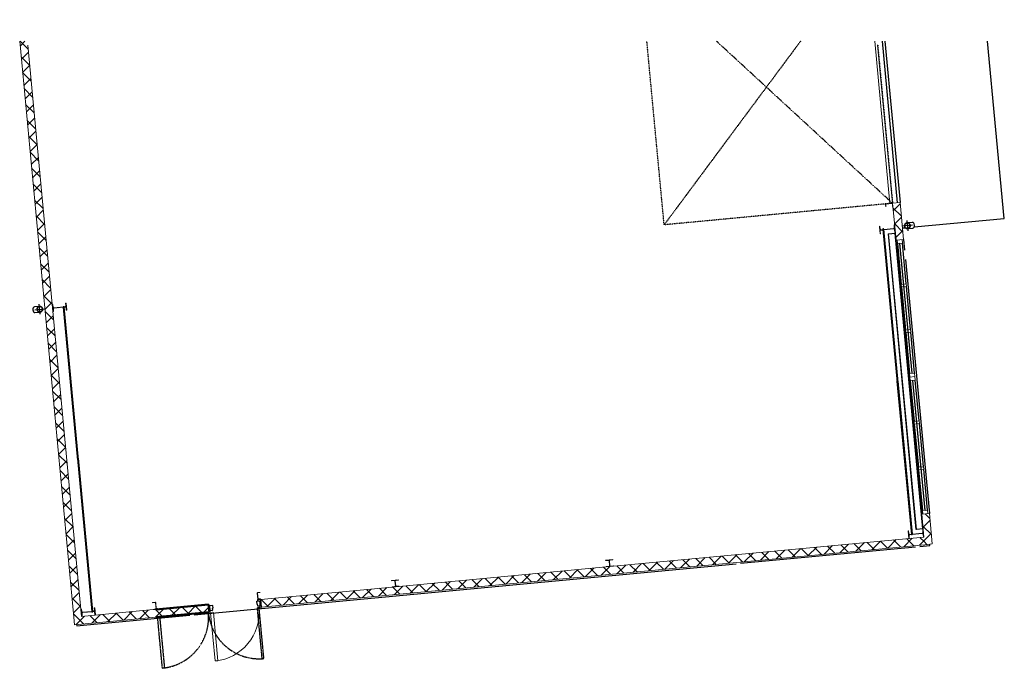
# Model space of a CAD drawing. Header units: millimetres. Extents: x -26784 to -7468, y 1467 to 14188.
import ezdxf

# ---------------------------------------------------------------- set-up
doc = ezdxf.new("R2010")
doc.units = ezdxf.units.MM
doc.linetypes.add('Dash 1_5', pattern=[3, 1.5, -1.5])
doc.linetypes.add('Kreska', pattern=[4, 2.5, -1.5])
for name, color, linetype, lineweight in [('A-DOOR', 31, 'Continuous', 25), ('A-DOOR-FRAM', 31, 'Continuous', 35), ('A-FLOR', 192, 'Continuous', 25), ('A-GENM', 13, 'Continuous', 25), ('A-GLAZ', 151, 'Continuous', 25), ('A-WALL', 113, 'Continuous', 25), ('A-WALL-PATT', 111, 'Continuous', 35), ('S-BEAM', 12, 'Continuous', 25), ('S-COLS', 52, 'Continuous', 25)]:
    doc.layers.add(name, color=color, linetype=linetype, lineweight=lineweight)
pattern_1 = [(45, (0, 0), (-141.4214, 141.4214), []), (135, (0, 0), (-141.4214, -141.4214), [])]
pattern_2 = [(45, (0, 0), (-251.447, 251.447), []), (45, (0, 381), (-251.447, 251.447), [])]

# ---------------------------------------------------------------- blocks, each defined once
blk = doc.blocks.new('BRAMA_GARAŻOWA 1 - 500x450-1592995-Parter')
at = {"layer": 'A-DOOR', "color": 170, "linetype": 'Dash 1_5'}
for p, q in [((2500, -75), (-989, -3215)), ((-621, -75), (2500, -75)), ((2500, -75), (2500, -4575)), ((-835, -1574), (2500, -4575)), ((2500, -4575), (-1117, -4575))]:
    blk.add_line(p, q, dxfattribs=at)
at = {"layer": 'A-DOOR', "color": 5, "lineweight": 20}
for p, q in [((-698, -126), (2499, -126)), ((2500, -75), (-621, -75)), ((2500, -83), (2500, -75))]:
    blk.add_line(p, q, dxfattribs=at)
blk = doc.blocks.new('Double _R_ - 200x220-1594324-Parter')
at = {"layer": 'A-DOOR', "color": 6, "linetype": 'Kreska'}
for p, q in [((-1000, -83), (-960, -83)), ((-1000, -1083), (-1000, -83)), ((-960, -83), (-960, -1083)), ((1000, -83), (960, -83)), ((960, -83), (960, -1083)), ((1000, -1083), (1000, -83)), ((-960, -1083), (-1000, -1083)), ((960, -1083), (1000, -1083))]:
    blk.add_line(p, q, dxfattribs=at)
for centre, start, end in [((-1000, -83), 270, 360), ((1000, -83), 180, 270)]:
    blk.add_arc(centre, 1000, start, end, dxfattribs=at)
at = {"layer": 'A-DOOR-FRAM', "color": 6, "linetype": 'Kreska', "lineweight": 25}
for p, q in [((-1015, 83), (-1045, 83)), ((-1045, 83), (-1045, 79)), ((-985, 83), (-1011, 83)), ((-985, 75), (-985, 83)), ((991, 83), (985, 83)), ((985, 83), (985, 50)), ((1045, 83), (995, 83)), ((1045, 79), (1045, 83)), ((-1045, -75), (-1045, -83)), ((-1045, -83), (-1000, -83)), ((-1000, -83), (-1000, -75)), ((1000, -50), (1000, -83)), ((1000, -83), (1045, -83)), ((1045, -83), (1045, -75))]:
    blk.add_line(p, q, dxfattribs=at)
blk = doc.blocks.new('AR Okno 3_1 - 270x90-1598354-Parter')
at = {"layer": 'A-GLAZ', "color": 5, "lineweight": 20}
for p, q in [((-996, 45), (-1066, 45)), ((-1066, 45), (-1066, -55)), ((-996, -55), (-996, 45)), ((-141, 45), (-191, 45)), ((-191, 45), (-191, -55)), ((-141, -55), (-141, 45)), ((759, 45), (709, 45)), ((709, 45), (709, -55)), ((759, -55), (759, 45)), ((1564, 45), (1564, -55)), ((1634, 45), (1564, 45)), ((-1066, -55), (-996, -55)), ((1564, -5), (-996, -5)), ((-996, -5), (-996, -10)), ((-996, -10), (1564, -10)), ((-191, -55), (-141, -55)), ((709, -55), (759, -55)), ((1564, -10), (1564, -5)), ((1564, -55), (1634, -55))]:
    blk.add_line(p, q, dxfattribs=at)
at = {"layer": 'A-GLAZ', "color": 170}
for p, q in [((-191, 45), (-996, 45)), ((709, 45), (-141, 45)), ((1564, 45), (759, 45)), ((-996, -55), (-191, -55)), ((-141, -55), (709, -55)), ((759, -55), (1564, -55))]:
    blk.add_line(p, q, dxfattribs=at)
blk = doc.blocks.new('AR Okno 3_1 - 270x90-V1-Parter')
at = {"layer": 'A-GLAZ', "color": 5, "lineweight": 20}
for p, q in [((-996, 45), (-1066, 45)), ((-996, -55), (-996, 45)), ((-141, 45), (-191, 45)), ((-191, 45), (-191, -55)), ((-141, -55), (-141, 45)), ((759, 45), (709, 45)), ((709, 45), (709, -55)), ((759, -55), (759, 45)), ((1564, 45), (1564, -55)), ((1634, 45), (1564, 45)), ((1634, -55), (1634, 45)), ((-1066, -55), (-996, -55)), ((1564, -5), (-996, -5)), ((-996, -5), (-996, -10)), ((-996, -10), (1564, -10)), ((-191, -55), (-141, -55)), ((709, -55), (759, -55)), ((1564, -10), (1564, -5)), ((1564, -55), (1634, -55))]:
    blk.add_line(p, q, dxfattribs=at)
at = {"layer": 'A-GLAZ', "color": 170}
for p, q in [((-191, 45), (-996, 45)), ((709, 45), (-141, 45)), ((1564, 45), (759, 45)), ((-996, -55), (-191, -55)), ((-141, -55), (709, -55)), ((759, -55), (1564, -55))]:
    blk.add_line(p, q, dxfattribs=at)
blk = doc.blocks.new('RPLN HEA - Dwuteowniki szerokostopowe HEA_Column - HE140A-1677981-Parter')
at = {"layer": 'S-COLS', "lineweight": 20}
h = blk.add_hatch(dxfattribs=at)
h.set_pattern_fill('FP_2', color=8, style=0, pattern_type=2)
h.set_pattern_definition([(219.622, (-19035.35, 4937.07), (226.773, -273.9075), []), (219.622, (-19071.06, 4557.75), (226.773, -273.9075), [])])
h.paths.add_polyline_path([(70, 66), (-70, 66), (-70, 58), (-15, 58), (-6, 54), (-3, 46), (-3, -46), (-6, -54), (-15, -58), (-70, -58), (-70, -67), (70, -67), (70, -58), (15, -58), (6, -54), (3, -46), (3, 46), (6, 54), (15, 58), (70, 58)], flags=0)
at = {"layer": 'S-COLS', "color": 5, "lineweight": 20}
for p, q in [((70, 66), (-70, 66)), ((-70, 66), (-70, 58)), ((-70, 58), (-15, 58)), ((-3, 46), (-3, -46)), ((3, -46), (3, 46)), ((15, 58), (70, 58)), ((70, 58), (70, 66)), ((-15, -58), (-70, -58)), ((-70, -58), (-70, -67)), ((-70, -67), (70, -67)), ((70, -58), (15, -58)), ((70, -67), (70, -58))]:
    blk.add_line(p, q, dxfattribs=at)
for centre, start, end in [((-15, 46), 0, 90), ((15, 46), 90, 180), ((-15, -46), 270, 0), ((15, -46), 180, 270)]:
    blk.add_arc(centre, 12, start, end, dxfattribs=at)
blk = doc.blocks.new('RPLN HEA - Dwuteowniki szerokostopowe HEA_Column - HE140A-1677982-Parter')
at = {"layer": 'S-COLS', "lineweight": 20}
h = blk.add_hatch(dxfattribs=at)
h.set_pattern_fill('FP_3', color=8, style=0, pattern_type=2)
h.set_pattern_definition([(219.622, (-14815.35, 4937.07), (226.773, -273.9075), []), (219.622, (-14851.06, 4557.75), (226.773, -273.9075), [])])
h.paths.add_polyline_path([(70, 66), (-70, 66), (-70, 58), (-15, 58), (-6, 54), (-3, 46), (-3, -46), (-6, -54), (-15, -58), (-70, -58), (-70, -67), (70, -67), (70, -58), (15, -58), (6, -54), (3, -46), (3, 46), (6, 54), (15, 58), (70, 58)], flags=0)
at = {"layer": 'S-COLS', "color": 5, "lineweight": 20}
for p, q in [((70, 66), (-70, 66)), ((-70, 66), (-70, 58)), ((-70, 58), (-15, 58)), ((-3, 46), (-3, -46)), ((3, -46), (3, 46)), ((15, 58), (70, 58)), ((70, 58), (70, 66)), ((-15, -58), (-70, -58)), ((-70, -58), (-70, -67)), ((-70, -67), (70, -67)), ((70, -58), (15, -58)), ((70, -67), (70, -58))]:
    blk.add_line(p, q, dxfattribs=at)
for centre, start, end in [((-15, 46), 0, 90), ((15, 46), 90, 180), ((-15, -46), 270, 0), ((15, -46), 180, 270)]:
    blk.add_arc(centre, 12, start, end, dxfattribs=at)
blk = doc.blocks.new('STAL C - Ceowniki_Column - Czg 140x60x3-1611962-Parter')
at = {"layer": 'S-COLS', "color": 5, "lineweight": 20}
for p, q in [((-16, 60), (-16, -60)), ((-12, -60), (-12, 60)), ((44, 70), (-6, 70)), ((-6, 66), (44, 66)), ((44, 66), (44, 70)), ((44, -66), (-6, -66)), ((-6, -70), (44, -70)), ((44, -70), (44, -66))]:
    blk.add_line(p, q, dxfattribs=at)
for centre, radius, start, end in [((-6, 60), 10, 90, 180), ((-6, 60), 6, 90, 180), ((-6, -60), 10, 180, 270), ((-6, -60), 6, 180, 270)]:
    blk.add_arc(centre, radius, start, end, dxfattribs=at)
blk = doc.blocks.new('STAL C - Ceowniki - Czg 140x60x3-1651279-Parter')
at = {"layer": 'S-BEAM', "color": 170}
for p, q in [((-9744, 9988), (-9735, 9989)), ((-9744, 9988), (-9199, 4190)), ((-9195, 4190), (-9740, 9989)), ((-9735, 9989), (-9615, 10000)), ((-9615, 10000), (-9605, 10001)), ((-9063, 4203), (-9609, 10001)), ((-9086, 4489), (-9592, 9865)), ((-9189, 4191), (-9199, 4190)), ((-9069, 4202), (-9189, 4191)), ((-9059, 4203), (-9069, 4202))]:
    blk.add_line(p, q, dxfattribs=at)
blk = doc.blocks.new('STAL C - Ceowniki_Column - Czg 140x60x3-1651170-Parter')
at = {"layer": 'S-COLS', "color": 5, "lineweight": 20}
for p, q in [((-16, 60), (-16, -60)), ((-12, -60), (-12, 60)), ((44, 70), (-6, 70)), ((-6, 66), (44, 66)), ((44, 66), (44, 70)), ((44, -66), (-6, -66)), ((-6, -70), (44, -70)), ((44, -70), (44, -66))]:
    blk.add_line(p, q, dxfattribs=at)
for centre, radius, start, end in [((-6, 60), 10, 90, 180), ((-6, 60), 6, 90, 180), ((-6, -60), 10, 180, 270), ((-6, -60), 6, 180, 270)]:
    blk.add_arc(centre, radius, start, end, dxfattribs=at)
blk = doc.blocks.new('STAL C - Ceowniki_Column - Czg 140x60x3-1676240-Parter')
at = {"layer": 'S-COLS', "lineweight": 20}
h = blk.add_hatch(dxfattribs=at)
h.set_pattern_fill('FP_5', color=8, style=0, pattern_type=2)
h.set_pattern_definition([(39.622, (21734.55, -4940.58), (-226.773, 273.9075), []), (39.622, (21770.26, -4561.25), (-226.773, 273.9075), [])])
h.paths.add_polyline_path([(-6, -70), (44, -70), (44, -66), (-6, -66), (-10, -64), (-12, -60), (-12, 60), (-10, 64), (-6, 66), (44, 66), (44, 70), (-6, 70), (-13, 67), (-16, 60), (-16, -60), (-13, -67)], flags=0)
at = {"layer": 'S-COLS', "color": 5, "lineweight": 20}
for p, q in [((-16, 60), (-16, -60)), ((-12, -60), (-12, 60)), ((44, 70), (-6, 70)), ((-6, 66), (44, 66)), ((44, 66), (44, 70)), ((44, -66), (-6, -66)), ((-6, -70), (44, -70)), ((44, -70), (44, -66))]:
    blk.add_line(p, q, dxfattribs=at)
for centre, radius, start, end in [((-6, 60), 10, 90, 180), ((-6, 60), 6, 90, 180), ((-6, -60), 10, 180, 270), ((-6, -60), 6, 180, 270)]:
    blk.add_arc(centre, radius, start, end, dxfattribs=at)
blk = doc.blocks.new('Pręt okrągły - Ø20mm-1632610-Parter')
at = {"layer": 'S-BEAM', "color": 170}
for p, q in [((-9573, 7099), (-9290, 4093)), ((-9270, 4095), (-9553, 7101))]:
    blk.add_line(p, q, dxfattribs=at)
for start_param, end_param in [(0, 3.141593), (3.141593, 6.283185)]:
    blk.add_ellipse((-9280, 4094), major_axis=(9.96, 0.94), ratio=0.596004, start_param=start_param, end_param=end_param, dxfattribs=at)
blk = doc.blocks.new('Pręt okrągły - Ø20mm-1632657-Parter')
at = {"layer": 'S-BEAM', "color": 170}
for p, q in [((-25652, 5583), (-25369, 2579)), ((-25349, 2581), (-25632, 5585))]:
    blk.add_line(p, q, dxfattribs=at)
for start_param, end_param in [(0, 3.141593), (3.141593, 6.283185)]:
    blk.add_ellipse((-25359, 2580), major_axis=(9.96, 0.94), ratio=0.462439, start_param=start_param, end_param=end_param, dxfattribs=at)
blk = doc.blocks.new('Pręt okrągły - Ø20mm-1632900-Parter')
at = {"layer": 'S-BEAM', "color": 170}
for p, q in [((-25931, 8553), (-25648, 5549)), ((-25628, 5551), (-25911, 8554))]:
    blk.add_line(p, q, dxfattribs=at)
for start_param, end_param in [(0, 3.141593), (3.141593, 6.283185)]:
    blk.add_ellipse((-25921, 8554), major_axis=(9.96, 0.94), ratio=0.462439, start_param=start_param, end_param=end_param, dxfattribs=at)
blk = doc.blocks.new('Pręt okrągły - Ø20mm-1632767-Parter')
at = {"layer": 'S-BEAM', "color": 170}
for p, q in [((-9853, 10078), (-9570, 7072)), ((-9550, 7074), (-9833, 10080))]:
    blk.add_line(p, q, dxfattribs=at)
for start_param, end_param in [(0, 3.141593), (3.141593, 6.283185)]:
    blk.add_ellipse((-9843, 10079), major_axis=(9.96, 0.94), ratio=0.596004, start_param=start_param, end_param=end_param, dxfattribs=at)
blk = doc.blocks.new('Rura spustowa- ściana - 110-1663981-Parter')
at = {"layer": 'A-GENM', "color": 170}
for p, q in [((70, 275), (70, 175)), ((125, 275), (125, 75)), ((180, 175), (180, 275)), ((25, 175), (225, 175))]:
    blk.add_line(p, q, dxfattribs=at)
for start, end in [(0, 180), (180, 360)]:
    blk.add_arc((125, 175), 55, start, end, dxfattribs=at)
at = {"layer": 'A-GENM', "color": 5, "lineweight": 20}
for start, end in [(0, 180), (180, 0)]:
    blk.add_arc((125, 175), 55, start, end, dxfattribs=at)
at = {"layer": 'A-GENM', "color": 170}
blk.add_ellipse((125, 275), major_axis=(-55, 0), ratio=0.707107, start_param=3.141593, end_param=6.283185, dxfattribs=at)
for points, knots in [([(70, 175), (70, 180), (71, 187), (73, 194), (75, 197)], [0, 0, 0, 0, 0.0833333, 0.1297812, 0.1297812, 0.1297812, 0.1297812]), ([(76, 200), (76, 201), (78, 204), (81, 209), (85, 213), (88, 216), (89, 217)], [0.1506351, 0.1506351, 0.1506351, 0.1506351, 0.1666667, 0.2083333, 0.25, 0.2749108, 0.2749108, 0.2749108, 0.2749108]), ([(92, 219), (94, 221), (100, 224), (107, 227), (112, 228), (112, 228)], [0.2985189, 0.2985189, 0.2985189, 0.2985189, 0.3333333, 0.4166667, 0.4244677, 0.4244677, 0.4244677, 0.4244677]), ([(138, 228), (138, 228), (143, 227), (150, 224), (156, 221), (158, 219)], [0.5755323, 0.5755323, 0.5755323, 0.5755323, 0.5833333, 0.6666667, 0.7014811, 0.7014811, 0.7014811, 0.7014811]), ([(161, 217), (162, 216), (165, 213), (169, 209), (172, 204), (174, 201), (174, 200)], [0.7250892, 0.7250892, 0.7250892, 0.7250892, 0.75, 0.7916667, 0.8333333, 0.8493649, 0.8493649, 0.8493649, 0.8493649]), ([(175, 197), (177, 194), (179, 187), (180, 180), (180, 175)], [0.8702188, 0.8702188, 0.8702188, 0.8702188, 0.9166667, 1, 1, 1, 1]), ([(75, 153), (73, 156), (71, 163), (70, 170), (70, 175)], [0.8702188, 0.8702188, 0.8702188, 0.8702188, 0.9166667, 1, 1, 1, 1]), ([(89, 133), (88, 134), (85, 137), (81, 141), (78, 146), (76, 149), (76, 150)], [0.7250892, 0.7250892, 0.7250892, 0.7250892, 0.75, 0.7916667, 0.8333333, 0.8493649, 0.8493649, 0.8493649, 0.8493649]), ([(112, 122), (112, 122), (107, 123), (100, 126), (94, 129), (92, 131)], [0.5755323, 0.5755323, 0.5755323, 0.5755323, 0.5833333, 0.6666667, 0.7014811, 0.7014811, 0.7014811, 0.7014811]), ([(158, 131), (156, 129), (150, 126), (143, 123), (138, 122), (138, 122)], [0.2985189, 0.2985189, 0.2985189, 0.2985189, 0.3333333, 0.4166667, 0.4244677, 0.4244677, 0.4244677, 0.4244677]), ([(174, 150), (174, 149), (172, 146), (169, 141), (165, 137), (162, 134), (161, 133)], [0.1506351, 0.1506351, 0.1506351, 0.1506351, 0.1666667, 0.2083333, 0.25, 0.2749108, 0.2749108, 0.2749108, 0.2749108]), ([(180, 175), (180, 170), (179, 163), (177, 156), (175, 153)], [0, 0, 0, 0, 0.0833333, 0.1297812, 0.1297812, 0.1297812, 0.1297812])]:
    blk.add_open_spline(points, degree=3, knots=knots, dxfattribs=at)
for points in [[(114, 229), (118, 230), (125, 230), (132, 230), (136, 229)], [(136, 121), (132, 120), (125, 120), (118, 120), (114, 121)]]:
    blk.add_open_spline(points, degree=3, dxfattribs=at)
blk = doc.blocks.new('Rura spustowa- ściana - 110-1655881-Parter')
at = {"layer": 'A-GENM', "color": 170}
for p, q in [((70, 275), (70, 175)), ((125, 275), (125, 75)), ((180, 175), (180, 275)), ((25, 175), (225, 175))]:
    blk.add_line(p, q, dxfattribs=at)
for start, end in [(0, 180), (180, 360)]:
    blk.add_arc((125, 175), 55, start, end, dxfattribs=at)
at = {"layer": 'A-GENM', "color": 5, "lineweight": 20}
for start, end in [(0, 180), (180, 360)]:
    blk.add_arc((125, 175), 55, start, end, dxfattribs=at)
at = {"layer": 'A-GENM', "color": 170}
blk.add_ellipse((125, 275), major_axis=(-55, 0), ratio=0.707107, start_param=3.141593, end_param=6.283185, dxfattribs=at)
for points, knots in [([(70, 175), (70, 180), (71, 187), (73, 194), (75, 197)], [0, 0, 0, 0, 0.0833333, 0.1297812, 0.1297812, 0.1297812, 0.1297812]), ([(76, 200), (76, 201), (78, 204), (81, 209), (85, 213), (88, 216), (89, 217)], [0.1506351, 0.1506351, 0.1506351, 0.1506351, 0.1666667, 0.2083333, 0.25, 0.2749108, 0.2749108, 0.2749108, 0.2749108]), ([(93, 220), (94, 221), (100, 224), (107, 227), (112, 228), (112, 228)], [0.3001431, 0.3001431, 0.3001431, 0.3001431, 0.3333333, 0.4166667, 0.4244677, 0.4244677, 0.4244677, 0.4244677]), ([(138, 228), (138, 228), (143, 227), (150, 224), (156, 221), (158, 219)], [0.5755323, 0.5755323, 0.5755323, 0.5755323, 0.5833333, 0.6666667, 0.7014811, 0.7014811, 0.7014811, 0.7014811]), ([(161, 217), (162, 216), (165, 213), (169, 209), (172, 204), (174, 201), (174, 200)], [0.7250892, 0.7250892, 0.7250892, 0.7250892, 0.75, 0.7916667, 0.8333333, 0.8493649, 0.8493649, 0.8493649, 0.8493649]), ([(175, 197), (177, 194), (179, 187), (180, 180), (180, 175)], [0.8702188, 0.8702188, 0.8702188, 0.8702188, 0.9166667, 1, 1, 1, 1]), ([(75, 153), (73, 156), (71, 163), (70, 170), (70, 175)], [0.8702188, 0.8702188, 0.8702188, 0.8702188, 0.9166667, 1, 1, 1, 1]), ([(89, 133), (88, 134), (85, 137), (81, 141), (78, 146), (76, 149), (76, 150)], [0.7250892, 0.7250892, 0.7250892, 0.7250892, 0.75, 0.7916667, 0.8333333, 0.8493649, 0.8493649, 0.8493649, 0.8493649]), ([(112, 122), (112, 122), (107, 123), (100, 126), (94, 129), (92, 131)], [0.5755323, 0.5755323, 0.5755323, 0.5755323, 0.5833333, 0.6666667, 0.7014811, 0.7014811, 0.7014811, 0.7014811]), ([(158, 131), (156, 129), (150, 126), (143, 123), (138, 122), (138, 122)], [0.2985189, 0.2985189, 0.2985189, 0.2985189, 0.3333333, 0.4166667, 0.4244677, 0.4244677, 0.4244677, 0.4244677]), ([(174, 150), (174, 149), (172, 146), (169, 141), (165, 137), (162, 134), (161, 133)], [0.1506351, 0.1506351, 0.1506351, 0.1506351, 0.1666667, 0.2083333, 0.25, 0.2749108, 0.2749108, 0.2749108, 0.2749108]), ([(180, 175), (180, 170), (179, 163), (177, 156), (175, 153)], [0, 0, 0, 0, 0.0833333, 0.1297812, 0.1297812, 0.1297812, 0.1297812])]:
    blk.add_open_spline(points, degree=3, knots=knots, dxfattribs=at)
for points in [[(114, 229), (118, 230), (125, 230), (132, 230), (136, 229)], [(136, 121), (132, 120), (125, 120), (118, 120), (114, 121)]]:
    blk.add_open_spline(points, degree=3, dxfattribs=at)
blk = doc.blocks.new('AR drzwi pełne 1 - 90-1827966-Parter')
at = {"layer": 'A-DOOR', "color": 250, "lineweight": 20}
for p, q in [((431, 1041), (431, 91)), ((487, 1041), (431, 1041)), ((487, 91), (487, 1041)), ((431, 91), (487, 91))]:
    blk.add_line(p, q, dxfattribs=at)
at = {"layer": 'A-DOOR', "color": 10}
for p, q in [((-495, 50), (-450, 50)), ((-495, 39), (-495, 50)), ((-491, 39), (-495, 39)), ((-495, 9), (-491, 9)), ((-495, -9), (-495, 9)), ((-491, 9), (-491, 39)), ((-447, 47), (-447, 10)), ((-447, 10), (-436, 10)), ((-435, 9), (-435, -49)), ((435, -49), (435, 9)), ((436, 10), (447, 10)), ((447, 10), (447, 47)), ((450, 50), (495, 50)), ((491, 39), (491, 9)), ((495, 39), (491, 39)), ((491, 9), (495, 9)), ((495, 50), (495, 39)), ((495, 9), (495, -9)), ((-491, -9), (-495, -9)), ((-495, -39), (-491, -39)), ((-495, -50), (-495, -39)), ((-436, -50), (-495, -50)), ((-491, -39), (-491, -9)), ((495, -50), (436, -50)), ((491, -9), (491, -39)), ((495, -9), (491, -9)), ((491, -39), (495, -39)), ((495, -39), (495, -50))]:
    blk.add_line(p, q, dxfattribs=at)
at = {"layer": 'A-DOOR', "color": 250, "lineweight": 20}
blk.add_arc((487, 91), 950, 90, 180, dxfattribs=at)
at = {"layer": 'A-DOOR', "color": 10}
for centre, radius, start, end in [((-450, 47), 3, 0, 90), ((-436, 9), 1, 360, 90), ((436, 9), 1, 90, 180), ((450, 47), 3, 90, 180), ((-436, -49), 1, 270, 360), ((436, -49), 1, 180, 270)]:
    blk.add_arc(centre, radius, start, end, dxfattribs=at)

msp = doc.modelspace()

# ---------------------------------------------------------------- hatches: boundary and pattern name
at = {"layer": 'A-WALL-PATT', "lineweight": 20}
h = msp.add_hatch(dxfattribs=at)
h.set_pattern_fill('FP_1', color=8, style=0, pattern_type=2)
h.set_pattern_definition(pattern_1)
h.paths.add_polyline_path([(-25720, 2471), (-25571, 2485), (-26625, 13687), (-26681, 13766), (-26784, 13766), (-25730, 2579)], flags=0)
h = msp.add_hatch(dxfattribs=at)
h.set_pattern_fill('FP_1', color=8, style=0, pattern_type=2)
h.set_pattern_definition(pattern_1)
h.paths.add_polyline_path([(-9030, 3891), (-8881, 3905), (-8937, 4503), (-9086, 4489), (-9044, 4041)], flags=0)
h.paths.add_polyline_path([(-9592, 9865), (-9443, 9879), (-9511, 10601), (-9660, 10587), (-9597, 9918)], flags=0)
h = msp.add_hatch(dxfattribs=at)
h.set_pattern_fill('FP_1', color=8, style=0, pattern_type=2)
h.set_pattern_definition(pattern_1)
h.paths.add_polyline_path([(-25706, 2321), (-24113, 2471), (-24127, 2621), (-25720, 2471)], flags=0)
h.paths.add_polyline_path([(-22047, 2666), (-9030, 3891), (-9044, 4041), (-22061, 2815), (-22051, 2709)], flags=0)
h = msp.add_hatch(dxfattribs=at)
h.set_pattern_fill('FP_1', color=41, style=0, pattern_type=2)
h.set_pattern_definition(pattern_1)
h.paths.add_polyline_path([(-24113, 2471), (-23063, 2570), (-23077, 2719), (-24127, 2621), (-24118, 2528)], flags=0)
at = {"layer": 'S-COLS', "lineweight": 20}
h = msp.add_hatch(dxfattribs=at)
h.set_pattern_fill('FP_4', color=8, style=0, pattern_type=2)
h.set_pattern_definition(pattern_2)
h.paths.add_polyline_path([(-9905, 9986), (-9894, 9987), (-9900, 10043), (-9896, 10054), (-9886, 10060), (-9852, 10063), (-9853, 10070), (-9887, 10067), (-9898, 10070), (-9903, 10080), (-9908, 10136), (-9919, 10135)], flags=0)
h.paths.add_polyline_path([(-9617, 10013), (-9606, 10014), (-9620, 10164), (-9631, 10163), (-9626, 10106), (-9629, 10095), (-9639, 10090), (-9833, 10072), (-9832, 10065), (-9639, 10083), (-9628, 10080), (-9622, 10069), (-9620, 10051)], flags=0)
h = msp.add_hatch(dxfattribs=at)
h.set_pattern_fill('FP_4', color=8, style=0, pattern_type=2)
h.set_pattern_definition(pattern_2)
h.paths.add_polyline_path([(-26129, 8466), (-26119, 8467), (-26123, 8516), (-26120, 8527), (-26110, 8532), (-25931, 8550), (-25931, 8553), (-25927, 8556), (-26110, 8539), (-26121, 8542), (-26127, 8553), (-26131, 8602), (-26142, 8601), (-26141, 8593)], flags=0)
h.paths.add_polyline_path([(-25870, 8491), (-25860, 8492), (-25873, 8626), (-25883, 8625), (-25878, 8576), (-25882, 8565), (-25892, 8560), (-25915, 8557), (-25911, 8554), (-25911, 8551), (-25890, 8553), (-25880, 8550), (-25875, 8540), (-25873, 8514)], flags=0)
h = msp.add_hatch(dxfattribs=at)
h.set_pattern_fill('FP_4', color=8, style=0, pattern_type=2)
h.set_pattern_definition(pattern_2)
h.paths.add_polyline_path([(-9343, 4013), (-9332, 4014), (-9337, 4070), (-9334, 4081), (-9324, 4086), (-9287, 4090), (-9290, 4093), (-9290, 4096), (-9324, 4093), (-9336, 4098), (-9341, 4107), (-9346, 4163), (-9357, 4162), (-9350, 4087)], flags=0)
h.paths.add_polyline_path([(-9055, 4040), (-9044, 4041), (-9058, 4190), (-9069, 4189), (-9063, 4133), (-9067, 4122), (-9077, 4116), (-9270, 4097), (-9271, 4092), (-9270, 4091), (-9076, 4109), (-9065, 4106), (-9060, 4096), (-9059, 4087)], flags=0)
h = msp.add_hatch(dxfattribs=at)
h.set_pattern_fill('FP_4', color=8, style=0, pattern_type=2)
h.set_pattern_definition(pattern_2)
h.paths.add_polyline_path([(-25567, 2493), (-25556, 2494), (-25561, 2543), (-25558, 2554), (-25547, 2559), (-25366, 2577), (-25369, 2579), (-25369, 2582), (-25548, 2565), (-25559, 2569), (-25565, 2581), (-25569, 2628), (-25579, 2627), (-25575, 2579)], flags=0)
h.paths.add_polyline_path([(-25308, 2517), (-25298, 2518), (-25310, 2652), (-25321, 2651), (-25316, 2602), (-25319, 2591), (-25329, 2586), (-25349, 2583), (-25349, 2581), (-25353, 2577), (-25329, 2579), (-25318, 2576), (-25313, 2566)], flags=0)

# ---------------------------------------------------------------- linework, layer by layer
at = {"layer": 'A-FLOR', "color": 170}
for p, q in [((-9561, 10596), (-9859, 13766)), ((-9809, 13766), (-9511, 10601)), ((-7468, 10291), (-7795, 13766)), ((-9235, 10124), (-7468, 10291)), ((-9464, 10103), (-9406, 10108)), ((-9126, 3857), (-8928, 3876)), ((-8928, 3876), (-8930, 3901)), ((-12644, 3526), (-9208, 3849)), ((-23364, 2517), (-12726, 3518)), ((-25666, 2325), (-25664, 2300)), ((-25664, 2300), (-25465, 2319)), ((-25465, 2319), (-23445, 2509))]:
    msp.add_line(p, q, dxfattribs=at)
at = {"layer": 'A-WALL', "color": 5, "lineweight": 20}
for p, q in [((-26784, 13766), (-25720, 2471)), ((-25571, 2485), (-26625, 13687)), ((-9511, 10601), (-9660, 10587)), ((-9660, 10587), (-9659, 10578)), ((-9655, 10528), (-9592, 9865)), ((-9443, 9879), (-9511, 10601)), ((-9592, 9865), (-9443, 9879)), ((-8937, 4503), (-9086, 4489)), ((-9086, 4489), (-9044, 4041)), ((-8881, 3905), (-8937, 4503)), ((-22047, 2666), (-9030, 3891)), ((-9044, 4041), (-15137, 3467)), ((-9030, 3891), (-8881, 3905)), ((-15276, 3454), (-19338, 3071)), ((-19478, 3058), (-22051, 2816)), ((-24162, 2617), (-25571, 2485)), ((-25720, 2471), (-25706, 2321)), ((-25706, 2321), (-24113, 2471))]:
    msp.add_line(p, q, dxfattribs=at)
at = {"layer": 'A-WALL', "color": 170}
for p, q in [((-9443, 9879), (-9423, 9665)), ((-9406, 9485), (-8937, 4503)), ((-22061, 2815), (-22047, 2666))]:
    msp.add_line(p, q, dxfattribs=at)
at = {"layer": 'A-WALL', "color": 7, "lineweight": 50}
for p, q in [((-23077, 2719), (-24112, 2622)), ((-23063, 2570), (-23077, 2719)), ((-24113, 2471), (-23063, 2570))]:
    msp.add_line(p, q, dxfattribs=at)
at = {"layer": 'A-WALL', "color": 6, "linetype": 'Kreska'}
for p, q in [((-22066, 2815), (-22052, 2665)), ((-22047, 2666), (-22061, 2815)), ((-22052, 2665), (-22047, 2666))]:
    msp.add_line(p, q, dxfattribs=at)
at = {"layer": 'S-COLS', "color": 5, "lineweight": 20}
for p, q in [((-9908, 10136), (-9919, 10135)), ((-9919, 10135), (-9905, 9986)), ((-9903, 10080), (-9908, 10136)), ((-9853, 10070), (-9887, 10067)), ((-9886, 10060), (-9852, 10063)), ((-9639, 10090), (-9833, 10072)), ((-9832, 10065), (-9639, 10083)), ((-9620, 10164), (-9631, 10163)), ((-9631, 10163), (-9626, 10106)), ((-9622, 10069), (-9617, 10013)), ((-9606, 10014), (-9620, 10164)), ((-9905, 9986), (-9894, 9987)), ((-9894, 9987), (-9900, 10043)), ((-9617, 10013), (-9606, 10014)), ((-26131, 8602), (-26142, 8601)), ((-26142, 8601), (-26129, 8466)), ((-26127, 8553), (-26131, 8602)), ((-26119, 8467), (-26123, 8516)), ((-25927, 8556), (-26110, 8539)), ((-26110, 8532), (-25931, 8549)), ((-25892, 8560), (-25916, 8557)), ((-25911, 8551), (-25891, 8553)), ((-25873, 8626), (-25883, 8625)), ((-25883, 8625), (-25878, 8576)), ((-25875, 8540), (-25870, 8491)), ((-25860, 8492), (-25873, 8626)), ((-26129, 8466), (-26119, 8467)), ((-25870, 8491), (-25860, 8492)), ((-9346, 4163), (-9357, 4162)), ((-9357, 4162), (-9343, 4013)), ((-9341, 4107), (-9346, 4163)), ((-9332, 4014), (-9337, 4070)), ((-9290, 4096), (-9324, 4093)), ((-9324, 4086), (-9287, 4090)), ((-9273, 4091), (-9076, 4109)), ((-9077, 4116), (-9270, 4098)), ((-9058, 4190), (-9069, 4189)), ((-9069, 4189), (-9063, 4133)), ((-9060, 4096), (-9055, 4040)), ((-9044, 4041), (-9058, 4190)), ((-9343, 4013), (-9332, 4014)), ((-9055, 4040), (-9044, 4041)), ((-25569, 2628), (-25579, 2627)), ((-25579, 2627), (-25567, 2493)), ((-25564, 2579), (-25569, 2628)), ((-25556, 2494), (-25561, 2543)), ((-25369, 2582), (-25548, 2565)), ((-25547, 2559), (-25364, 2576)), ((-25353, 2577), (-25329, 2579)), ((-25329, 2586), (-25349, 2584)), ((-25310, 2652), (-25321, 2651)), ((-25321, 2651), (-25316, 2602)), ((-25313, 2566), (-25308, 2517)), ((-25298, 2518), (-25310, 2652)), ((-25308, 2517), (-25298, 2518)), ((-25567, 2493), (-25556, 2494))]:
    msp.add_line(p, q, dxfattribs=at)
for centre, start, end in [((-9888, 10082), 185.3784, 275.3784), ((-9885, 10045), 95.3784, 185.3784), ((-9641, 10105), 275.3784, 5.3784), ((-9637, 10068), 5.3784, 95.3784), ((-26112, 8554), 185.3784, 275.3784), ((-26108, 8518), 95.3784, 185.3784), ((-25893, 8575), 275.3784, 5.3784), ((-25890, 8538), 5.3784, 95.3784), ((-9326, 4108), 185.3784, 275.3784), ((-9322, 4071), 95.3784, 185.3784), ((-9078, 4131), 275.3784, 5.3784), ((-9075, 4094), 5.3784, 95.3784), ((-25550, 2580), 185.3784, 275.3784), ((-25546, 2544), 95.3784, 185.3784), ((-25331, 2601), 275.3784, 5.3784), ((-25327, 2565), 5.3784, 95.3784)]:
    msp.add_arc(centre, 15, start, end, dxfattribs=at)

# ---------------------------------------------------------------- block references
at = {"layer": 'A-DOOR', "color": 170, "rotation": 275.3784199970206}
msp.add_blockref('BRAMA_GARAŻOWA 1 - 500x450-1592995-Parter', (-9820, 13083), dxfattribs=at)
at = {"layer": 'A-DOOR', "color": 6, "linetype": 'Kreska', "rotation": 5.378419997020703}
msp.add_blockref('Double _R_ - 200x220-1594324-Parter', (-23090, 2643), dxfattribs=at)
at = {"layer": 'A-DOOR', "color": 10, "rotation": 185.3784199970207}
msp.add_blockref('AR drzwi pełne 1 - 90-1827966-Parter', (-22562, 2693), dxfattribs=at)
at = {"layer": 'A-GENM', "color": 170}
for name, p, rotation in [('Rura spustowa- ściana - 110-1655881-Parter', (-9554, 10255), 275.3784199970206), ('Rura spustowa- ściana - 110-1663981-Parter', (-26203, 8401), 95.37841999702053)]:
    msp.add_blockref(name, p, dxfattribs=dict(at, rotation=rotation))
at = {"layer": 'A-GLAZ', "color": 170, "rotation": 275.3784199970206}
for name, p in [('AR Okno 3_1 - 270x90-V1-Parter', (-9418, 8811)), ('AR Okno 3_1 - 270x90-1598354-Parter', (-9165, 6123))]:
    msp.add_blockref(name, p, dxfattribs=at)
at = {"layer": 'S-BEAM', "color": 170}
for name in ['Pręt okrągły - Ø20mm-1632767-Parter', 'STAL C - Ceowniki - Czg 140x60x3-1651279-Parter', 'Pręt okrągły - Ø20mm-1632900-Parter', 'Pręt okrągły - Ø20mm-1632610-Parter', 'Pręt okrągły - Ø20mm-1632657-Parter']:
    msp.add_blockref(name, (0, 0), dxfattribs=at)
at = {"layer": 'S-COLS', "color": 170}
for name, p, rotation in [('STAL C - Ceowniki_Column - Czg 140x60x3-1611962-Parter', (-9728, 10565), 275.3784199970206), ('RPLN HEA - Dwuteowniki szerokostopowe HEA_Column - HE140A-1677982-Parter', (-15213, 3527), 185.3784199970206), ('RPLN HEA - Dwuteowniki szerokostopowe HEA_Column - HE140A-1677981-Parter', (-19414, 3131), 185.3784199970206), ('STAL C - Ceowniki_Column - Czg 140x60x3-1676240-Parter', (-22102, 2882), 5.378419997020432), ('STAL C - Ceowniki_Column - Czg 140x60x3-1651170-Parter', (-24125, 2691), 185.3784199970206)]:
    msp.add_blockref(name, p, dxfattribs=dict(at, rotation=rotation))

doc.saveas('drawing.dxf')
